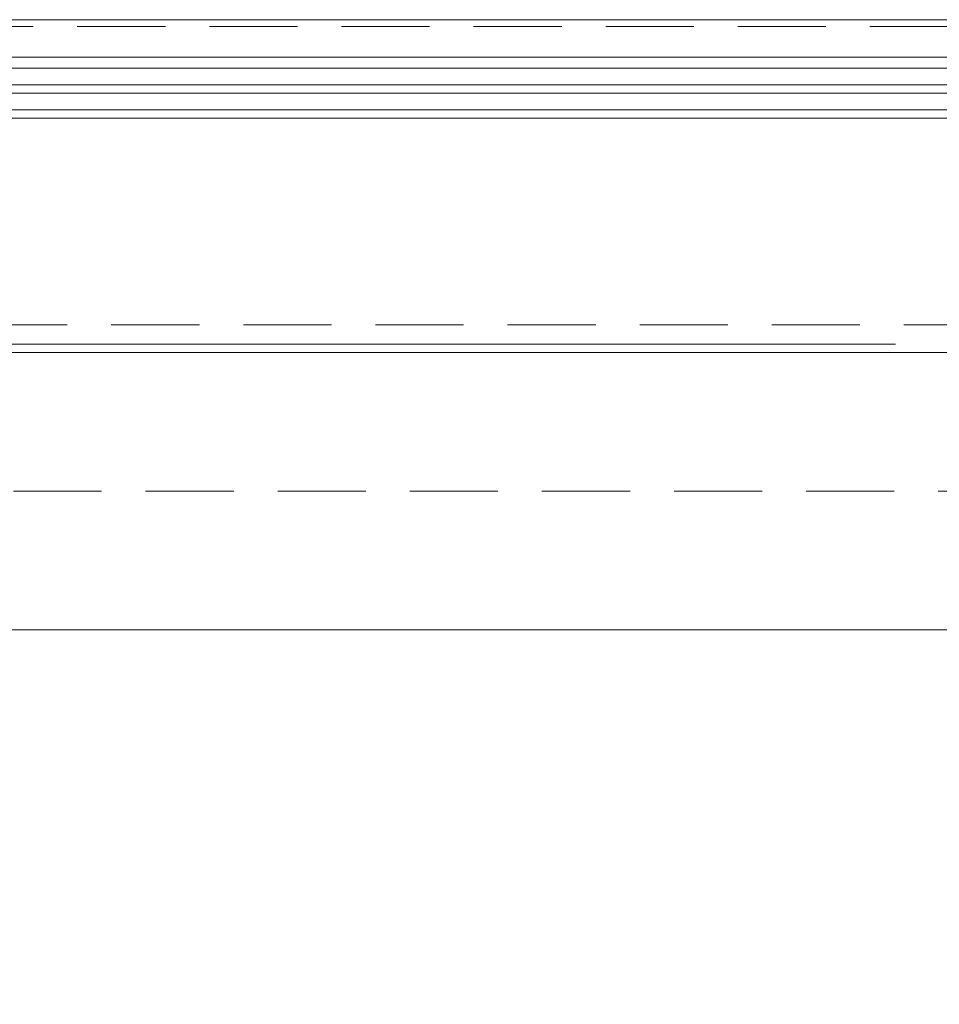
# Model space of a CAD drawing. Header units: millimetres. Extents: x 144573 to 336993, y 74252 to 247042.
# Tile 185 of 256: x 149923 to 150586, y 197585 to 198295. Entities that reach past the tile are written whole.
import ezdxf

# ---------------------------------------------------------------- set-up
doc = ezdxf.new("R2010")
doc.units = ezdxf.units.MM
doc.linetypes.add('ČÁRKOVANÁ', pattern=[19.05, 12.7, -6.35])
for name, color, linetype, lineweight in [('FASÁDA DETAILNÍ', 255, 'Continuous', 0), ('NOVA', 255, 'Continuous', 0), ('TENKA', 255, 'Continuous', 0)]:
    doc.layers.add(name, color=color, linetype=linetype, lineweight=lineweight)

msp = doc.modelspace()

# ---------------------------------------------------------------- linework, layer by layer
at = {"layer": 'FASÁDA DETAILNÍ'}
for p, q in [((146726.48, 198268.259), (150831.98, 198268.259)), ((146726.48, 198268.259), (157106.98, 198268.259)), ((150831.98, 198260.259), (146726.48, 198260.259)), ((157106.98, 198260.259), (146726.48, 198260.259)), ((146726.48, 198248.259), (150831.98, 198248.259)), ((146726.48, 198248.259), (157106.98, 198248.259)), ((150831.98, 198242.259), (146726.48, 198242.259)), ((157106.98, 198242.259), (146726.48, 198242.259)), ((146726.48, 198230.259), (158164.518, 198230.259)), ((149784.479, 198230.259), (151885.98, 198230.259)), ((158151.479, 198224.259), (146726.48, 198224.259)), ((151885.98, 198224.214), (149784.479, 198224.155)), ((150554.98, 198061.259), (147717.98, 198061.259))]:
    msp.add_line(p, q, dxfattribs=at)
for points in [[(173301.48, 174615.259), (146721.48, 174615.259), (146721.48, 198295.259), (173301.48, 198295.259)], [(173061.48, 174855.259), (146961.48, 174855.259), (146961.48, 198055.259), (173061.48, 198055.259)]]:
    msp.add_lwpolyline(points, close=True, dxfattribs=at)
at = {"layer": 'FASÁDA DETAILNÍ', "linetype": 'ČÁRKOVANÁ', "ltscale": 5}
for points in [[(173296.48, 174620.259), (146726.48, 174620.259), (146726.48, 198290.259), (173296.48, 198290.259)], [(173081.48, 174835.259), (146941.48, 174835.259), (146941.48, 198075.259), (173081.48, 198075.259)], [(172961.48, 174955.259), (147061.48, 174955.259), (147061.48, 197955.259), (172961.48, 197955.259)]]:
    msp.add_lwpolyline(points, close=True, dxfattribs=at)
at = {"layer": 'NOVA'}
msp.add_line((153968.98, 197855.259), (149286.98, 197855.259), dxfattribs=at)
at = {"layer": 'TENKA', "linetype": 'ČÁRKOVANÁ', "ltscale": 7}
msp.add_lwpolyline([(147718.98, 197855.259), (172861.48, 197855.259), (172861.48, 175055.259), (147718.98, 175055.259)], close=True, dxfattribs=at)

doc.saveas('drawing.dxf')
